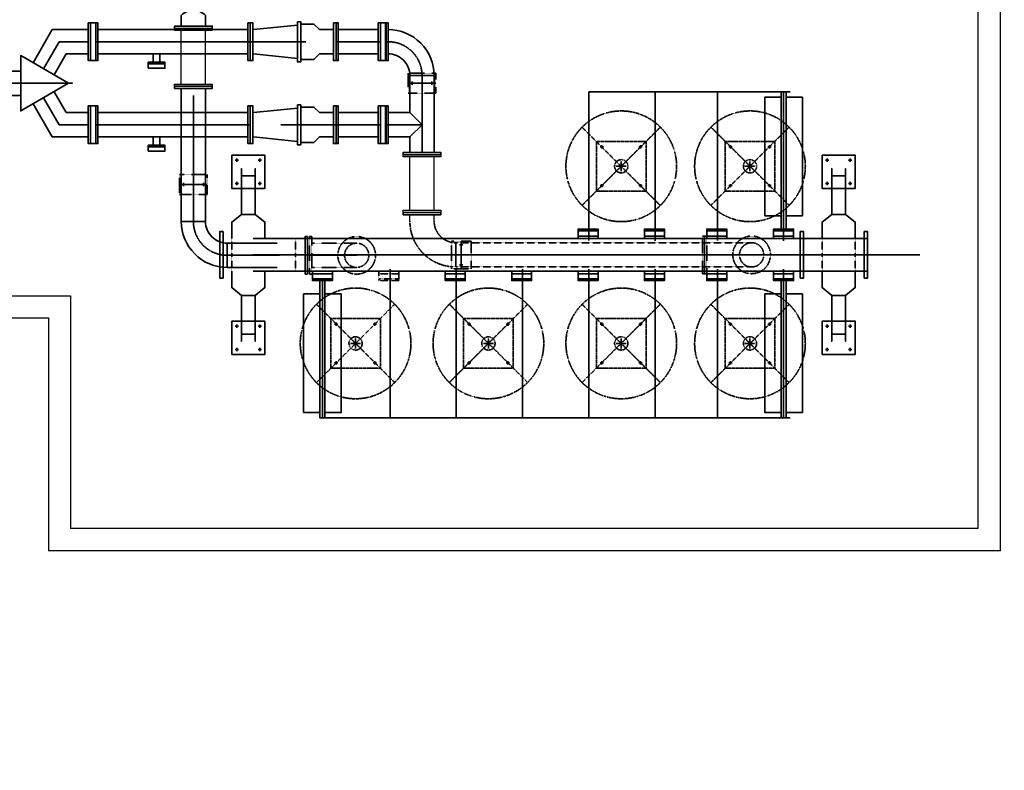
# Model space of a CAD drawing. Header units: inches. Extents: x -341304 to 31571016, y -692717 to 2132253.
# Tile 123 of 256: x 462364 to 471259, y -298440 to -291659. Entities that reach past the tile are written whole.
import ezdxf

# ---------------------------------------------------------------- set-up
doc = ezdxf.new("R2010")
doc.units = ezdxf.units.IN
doc.header["$MEASUREMENT"] = 0
for name, pattern in [('ACISOWELD', [3, 2, -1]), ('CENTER', [2, 1.25, -0.25, 0.25, -0.25]), ('DASHED', [0.75, 0.5, -0.25]), ('HIDDEN', [0.375, 0.25, -0.125])]:
    doc.linetypes.add(name, pattern=pattern)
doc.layers.add('TCE-ME-ROAD', color=244, linetype='Continuous')

# ---------------------------------------------------------------- blocks, each defined once
blk = doc.blocks.new('BTG Road')
at = {"layer": 'TCE-ME-ROAD'}
blk.add_arc((2717143.9, 568689.1), 12000, 180, 270, dxfattribs=at)
blk = doc.blocks.new('tyyyy')
at = {"color": 230, "ltscale": 100}
for p, q in [((-1255486, 581259.4), (-1255486, 591205.4)), ((-1255686, 581459.4), (-1255686, 591005.4)), ((-1274702.3, 583563.7), (-1263886.6, 583563.7)), ((-1263886.6, 583563.7), (-1263886.6, 581459.4)), ((-1274902.3, 583363.7), (-1264086.6, 583363.7)), ((-1264086.6, 583363.7), (-1264086.6, 581259.4)), ((-1255686, 581459.4), (-1263886.6, 581459.4)), ((-1255486, 581259.4), (-1264086.6, 581259.4))]:
    blk.add_line(p, q, dxfattribs=at)
at = {"color": 230, "lineweight": 35}
for p, q in [((-1264226.1, 585668.4), (-1264053.7, 585967)), ((-1264053.7, 585967), (-1263727, 585967)), ((-1263640, 585967), (-1262280, 585967)), ((-1262235, 585967), (-1261837.8, 586007.4)), ((-1261467.8, 585967), (-1261107.8, 585967)), ((-1261016.8, 585747.9), (-1261016.8, 585967)), ((-1264131.2, 585613.6), (-1263990.5, 585857.4)), ((-1264131.2, 585613.6), (-1263990.5, 585857.4)), ((-1264036.4, 585558.8), (-1263927.2, 585747.9)), ((-1263927.2, 585747.9), (-1263727, 585747.9)), ((-1263640, 585747.9), (-1262280, 585747.9)), ((-1263140, 585747.9), (-1263140, 585672.9)), ((-1263080, 585747.9), (-1263080, 585672.9)), ((-1262235, 585747.9), (-1261837.8, 585707.4)), ((-1261467.8, 585747.9), (-1261107.8, 585747.9)), ((-1264447, 585592), (-1264337, 585592)), ((-1260821.4, 585552.4), (-1260602.3, 585552.4)), ((-1260816.8, 585482.4), (-1260786.8, 585482.4)), ((-1260801.8, 585497.4), (-1260801.8, 585467.4)), ((-1260636.8, 585482.4), (-1260606.8, 585482.4)), ((-1260621.8, 585497.4), (-1260621.8, 585467.4)), ((-1264036.4, 585406), (-1263927.2, 585217)), ((-1257385.1, 585405.4), (-1259204.3, 585405.4)), ((-1264447, 585372.9), (-1264337, 585372.9)), ((-1264131.2, 585351.2), (-1263990.5, 585107.4)), ((-1264226.1, 585296.4), (-1264053.7, 584997.9)), ((-1263927.2, 585217), (-1263727, 585217)), ((-1263640, 585217), (-1262280, 585217)), ((-1262235, 585217), (-1261837.8, 585257.4)), ((-1261467.8, 585217), (-1261107.8, 585217)), ((-1261016.8, 585217), (-1260821.4, 585217)), ((-1260711.8, 585107.4), (-1260821.4, 585217)), ((-1260711.8, 585107.4), (-1260821.4, 584997.9)), ((-1264053.7, 584997.9), (-1263727, 584997.9)), ((-1263640, 584997.9), (-1262280, 584997.9)), ((-1263140, 584997.9), (-1263140, 584922.9)), ((-1263080, 584997.9), (-1263080, 584922.9)), ((-1262235, 584997.9), (-1261837.8, 584957.4)), ((-1261467.8, 584997.9), (-1261107.8, 584997.9)), ((-1261016.8, 584997.9), (-1260821.4, 584997.9)), ((-1260821.4, 584997.9), (-1260821.4, 584857.4)), ((-1259101.8, 584907.4), (-1259071.8, 584907.4)), ((-1259086.8, 584892.4), (-1259086.8, 584922.4)), ((-1258751.8, 584907.4), (-1258721.8, 584907.4)), ((-1258736.8, 584892.4), (-1258736.8, 584922.4)), ((-1257938.8, 584907.4), (-1257908.8, 584907.4)), ((-1257923.8, 584892.4), (-1257923.8, 584922.4)), ((-1257588.8, 584907.4), (-1257558.8, 584907.4)), ((-1257573.8, 584892.4), (-1257573.8, 584922.4)), ((-1262401, 584787.4), (-1262371, 584787.4)), ((-1262386, 584802.4), (-1262386, 584772.4)), ((-1262191, 584787.4), (-1262161, 584787.4)), ((-1262176, 584802.4), (-1262176, 584772.4)), ((-1257068, 584787.4), (-1257038, 584787.4)), ((-1257053, 584802.4), (-1257053, 584772.4)), ((-1256858, 584787.4), (-1256828, 584787.4)), ((-1256843, 584802.4), (-1256843, 584772.4)), ((-1262386, 584592.4), (-1262386, 584562.4)), ((-1262176, 584592.4), (-1262176, 584562.4)), ((-1257053, 584592.4), (-1257053, 584562.4)), ((-1256843, 584592.4), (-1256843, 584562.4)), ((-1262882, 584567.4), (-1262852, 584567.4)), ((-1262867, 584552.4), (-1262867, 584582.4)), ((-1262702, 584567.4), (-1262672, 584567.4)), ((-1262687, 584552.4), (-1262687, 584582.4)), ((-1262401, 584577.4), (-1262371, 584577.4)), ((-1262191, 584577.4), (-1262161, 584577.4)), ((-1259101.8, 584557.4), (-1259071.8, 584557.4)), ((-1259086.8, 584542.4), (-1259086.8, 584572.4)), ((-1258751.8, 584557.4), (-1258721.8, 584557.4)), ((-1258736.8, 584542.4), (-1258736.8, 584572.4)), ((-1257938.8, 584557.4), (-1257908.8, 584557.4)), ((-1257923.8, 584542.4), (-1257923.8, 584572.4)), ((-1257588.8, 584557.4), (-1257558.8, 584557.4)), ((-1257573.8, 584542.4), (-1257573.8, 584572.4)), ((-1257068, 584577.4), (-1257038, 584577.4)), ((-1256858, 584577.4), (-1256828, 584577.4)), ((-1262886.6, 584233.4), (-1262667.5, 584233.4)), ((-1262236.8, 584080.4), (-1256686, 584080.4)), ((-1262472, 583818.9), (-1262472, 584038)), ((-1260406.8, 583822.9), (-1260406.8, 584042)), ((-1260371.8, 584022.4), (-1260341.8, 584022.4)), ((-1260356.8, 584037.4), (-1260356.8, 584007.4)), ((-1260371.8, 583842.4), (-1260341.8, 583842.4)), ((-1260356.8, 583857.4), (-1260356.8, 583827.4)), ((-1262236.8, 583784.4), (-1256686, 583784.4)), ((-1262401, 583287.4), (-1262371, 583287.4)), ((-1262386, 583272.4), (-1262386, 583302.4)), ((-1262191, 583287.4), (-1262161, 583287.4)), ((-1262176, 583272.4), (-1262176, 583302.4)), ((-1261501.8, 583307.4), (-1261471.8, 583307.4)), ((-1261486.8, 583292.4), (-1261486.8, 583322.4)), ((-1261151.8, 583307.4), (-1261121.8, 583307.4)), ((-1261136.8, 583292.4), (-1261136.8, 583322.4)), ((-1260301.8, 583307.4), (-1260271.8, 583307.4)), ((-1260286.8, 583292.4), (-1260286.8, 583322.4)), ((-1259951.8, 583307.4), (-1259921.8, 583307.4)), ((-1259936.8, 583292.4), (-1259936.8, 583322.4)), ((-1259101.8, 583307.4), (-1259071.8, 583307.4)), ((-1259086.8, 583292.4), (-1259086.8, 583322.4)), ((-1258751.8, 583307.4), (-1258721.8, 583307.4)), ((-1258736.8, 583292.4), (-1258736.8, 583322.4)), ((-1257938.8, 583307.4), (-1257908.8, 583307.4)), ((-1257923.8, 583292.4), (-1257923.8, 583322.4)), ((-1257588.8, 583307.4), (-1257558.8, 583307.4)), ((-1257573.8, 583292.4), (-1257573.8, 583322.4)), ((-1257068, 583287.4), (-1257038, 583287.4)), ((-1257053, 583272.4), (-1257053, 583302.4)), ((-1256858, 583287.4), (-1256828, 583287.4)), ((-1256843, 583272.4), (-1256843, 583302.4)), ((-1262401, 583077.4), (-1262371, 583077.4)), ((-1262386, 583062.4), (-1262386, 583092.4)), ((-1262191, 583077.4), (-1262161, 583077.4)), ((-1262176, 583062.4), (-1262176, 583092.4)), ((-1257068, 583077.4), (-1257038, 583077.4)), ((-1257053, 583062.4), (-1257053, 583092.4)), ((-1256858, 583077.4), (-1256828, 583077.4)), ((-1256843, 583062.4), (-1256843, 583092.4)), ((-1261501.8, 582957.4), (-1261471.8, 582957.4)), ((-1261486.8, 582942.4), (-1261486.8, 582972.4)), ((-1261151.8, 582957.4), (-1261121.8, 582957.4)), ((-1261136.8, 582942.4), (-1261136.8, 582972.4)), ((-1260301.8, 582957.4), (-1260271.8, 582957.4)), ((-1260286.8, 582942.4), (-1260286.8, 582972.4)), ((-1259951.8, 582957.4), (-1259921.8, 582957.4)), ((-1259936.8, 582942.4), (-1259936.8, 582972.4)), ((-1259101.8, 582957.4), (-1259071.8, 582957.4)), ((-1259086.8, 582942.4), (-1259086.8, 582972.4)), ((-1258751.8, 582957.4), (-1258721.8, 582957.4)), ((-1258736.8, 582942.4), (-1258736.8, 582972.4)), ((-1257938.8, 582957.4), (-1257908.8, 582957.4)), ((-1257923.8, 582942.4), (-1257923.8, 582972.4)), ((-1257588.8, 582957.4), (-1257558.8, 582957.4)), ((-1257573.8, 582942.4), (-1257573.8, 582972.4)), ((-1261588.8, 582459.4), (-1257385.1, 582459.4))]:
    blk.add_line(p, q, dxfattribs=at)
at = {"color": 230, "lineweight": 30}
for p, q in [((-1262886.6, 585475.6), (-1262886.6, 585958.4)), ((-1262667.5, 585475.6), (-1262667.5, 585958.4)), ((-1260821.4, 584334.6), (-1260821.4, 584817.4)), ((-1260602.3, 584334.6), (-1260602.3, 584817.4))]:
    blk.add_line(p, q, dxfattribs=at)
at = {"color": 230, "linetype": 'CENTER', "lineweight": 35}
for p, q in [((-1263990.5, 585857.4), (-1263727, 585857.4)), ((-1263990.5, 585857.4), (-1263727, 585857.4)), ((-1263660, 585857.4), (-1262260, 585857.4)), ((-1262260, 585857.4), (-1261760, 585857.4)), ((-1261487.8, 585857.4), (-1261087.8, 585857.4)), ((-1260711.8, 585392.4), (-1260711.8, 585572.4)), ((-1265237.6, 585482.4), (-1263865.9, 585482.4)), ((-1260836.8, 585482.4), (-1260586.8, 585482.4)), ((-1259204.3, 584060.6), (-1259204.3, 585405.4)), ((-1258605.5, 584059.6), (-1258605.5, 585405.4)), ((-1258043.7, 584060.6), (-1258043.7, 585405.4)), ((-1257445, 584059.6), (-1257445, 585405.4)), ((-1257445, 584165.4), (-1257445, 585405.4)), ((-1263990.5, 585107.4), (-1263727, 585107.4)), ((-1263660, 585107.4), (-1262260, 585107.4)), ((-1261987.8, 585107.4), (-1261487.8, 585107.4)), ((-1261487.8, 585107.4), (-1261087.8, 585107.4)), ((-1261036.8, 585107.4), (-1260711.8, 585107.4)), ((-1258911.8, 584687.3), (-1258911.8, 584777.6)), ((-1257748.8, 584687.3), (-1257748.8, 584777.6)), ((-1258957, 584732.4), (-1258866.7, 584732.4)), ((-1257793.9, 584732.4), (-1257703.6, 584732.4)), ((-1262777, 584657.4), (-1262777, 584477.4)), ((-1262902, 584567.4), (-1262652, 584567.4)), ((-1260356.8, 584057.4), (-1260356.8, 583807.4)), ((-1262236.8, 583932.4), (-1256215.5, 583932.4)), ((-1261726.8, 583928.4), (-1261301.8, 583928.4)), ((-1260266.8, 583932.4), (-1260446.8, 583932.4)), ((-1261000.5, 583804.3), (-1261000.5, 582459.4)), ((-1260401.8, 583804.3), (-1260401.8, 582459.4)), ((-1259803, 583804.3), (-1259803, 582459.4)), ((-1259204.3, 583804.3), (-1259204.3, 582459.4)), ((-1258605.5, 583804.3), (-1258605.5, 582459.4)), ((-1258043.7, 583804.3), (-1258043.7, 582459.4)), ((-1257445, 583804.3), (-1257445, 582459.4)), ((-1261611.8, 583699.4), (-1261611.8, 582459.4)), ((-1257445, 583699.4), (-1257445, 582459.4)), ((-1261311.8, 583087.3), (-1261311.8, 583177.6)), ((-1260111.8, 583087.3), (-1260111.8, 583177.6)), ((-1258911.8, 583087.3), (-1258911.8, 583177.6)), ((-1257748.8, 583087.3), (-1257748.8, 583177.6)), ((-1261357, 583132.4), (-1261266.7, 583132.4)), ((-1260157, 583132.4), (-1260066.7, 583132.4)), ((-1258957, 583132.4), (-1258866.7, 583132.4)), ((-1257793.9, 583132.4), (-1257703.6, 583132.4))]:
    blk.add_line(p, q, dxfattribs=at)
at = {"color": 230, "linetype": 'HIDDEN', "lineweight": 35, "ltscale": 0.5}
for p, q in [((-1258558.3, 585086), (-1259265.4, 584378.9)), ((-1258558.3, 584378.9), (-1259265.4, 585086)), ((-1257395.2, 585086), (-1258102.3, 584378.9)), ((-1257395.2, 584378.9), (-1258102.3, 585086)), ((-1260958.3, 583486), (-1261665.4, 582778.9)), ((-1260958.3, 582778.9), (-1261665.4, 583486)), ((-1259758.3, 583486), (-1260465.4, 582778.9)), ((-1259758.3, 582778.9), (-1260465.4, 583486)), ((-1258558.3, 583486), (-1259265.4, 582778.9)), ((-1258558.3, 582778.9), (-1259265.4, 583486)), ((-1257395.2, 583486), (-1258102.3, 582778.9)), ((-1257395.2, 582778.9), (-1258102.3, 583486))]:
    blk.add_line(p, q, dxfattribs=at)
at = {"color": 230, "linetype": 'DASHED', "lineweight": 35}
for p, q in [((-1262902, 584657.4), (-1262902, 584477.4)), ((-1262652, 584657.4), (-1262902, 584657.4)), ((-1262652, 584477.4), (-1262652, 584657.4)), ((-1262902, 584477.4), (-1262652, 584477.4)), ((-1261706.8, 584038), (-1261301.8, 584038)), ((-1261706.8, 583818.9), (-1261301.8, 583818.9))]:
    blk.add_line(p, q, dxfattribs=at)
at = {"color": 230, "linetype": 'ACISOWELD', "lineweight": 30}
for p, q in [((-1260821.4, 584237.4), (-1260821.4, 584294.6)), ((-1260602.3, 584231.4), (-1260602.3, 584294.6))]:
    blk.add_line(p, q, dxfattribs=at)
at = {"color": 230, "linetype": 'HIDDEN', "lineweight": 35}
for p, q in [((-1262431, 583932.4), (-1262431, 584080.4)), ((-1261854.8, 583932.4), (-1261854.8, 584080.4)), ((-1257098, 583932.4), (-1257098, 584080.4)), ((-1256798, 583932.4), (-1256798, 584080.4)), ((-1262431, 583932.4), (-1262431, 583784.4)), ((-1261854.8, 583932.4), (-1261854.8, 583784.4)), ((-1257098, 583932.4), (-1257098, 583784.4)), ((-1256798, 583932.4), (-1256798, 583784.4))]:
    blk.add_line(p, q, dxfattribs=at)
at = {"color": 230, "lineweight": 35}
for points in [[(-1262886.6, 585998.4), (-1262886.6, 586095.9, -0.414214), (-1262667.5, 586095.9), (-1262667.5, 586095.9), (-1262667.5, 585998.4)], [(-1261016.8, 585967), (-1261016.8, 585967, -0.414214), (-1260602.3, 585552.4), (-1260602.3, 584857.4)], [(-1261016.8, 585747.9), (-1261016.8, 585747.9, -0.414214), (-1260821.4, 585552.4), (-1260821.4, 585217)], [(-1262886.6, 585435.6), (-1262886.6, 584233.4, 0.414214), (-1262472, 583818.9), (-1262019, 583818.9)], [(-1262667.5, 585435.6), (-1262667.5, 584233.4, 0.414214), (-1262472, 584038), (-1262019, 584038)]]:
    blk.add_lwpolyline(points, format="xyb", dxfattribs=at)
for points in [[(-1263727, 586027.4), (-1263707, 586027.4), (-1263707, 585687.4), (-1263727, 585687.4)], [(-1263707, 586027.4), (-1263660, 586027.4), (-1263660, 585687.4), (-1263707, 585687.4)], [(-1263660, 586027.4), (-1263640, 586027.4), (-1263640, 585687.4), (-1263660, 585687.4)], [(-1262284, 586027.4), (-1262264, 586027.4), (-1262264, 585687.4), (-1262284, 585687.4)], [(-1262264, 586027.4), (-1262239, 586027.4), (-1262239, 585687.4), (-1262264, 585687.4)], [(-1261837.8, 586037.4), (-1261807.8, 586037.4), (-1261807.8, 585677.4), (-1261837.8, 585677.4)], [(-1261512.8, 586027.4), (-1261487.8, 586027.4), (-1261487.8, 585687.4), (-1261512.8, 585687.4)], [(-1261487.8, 586027.4), (-1261467.8, 586027.4), (-1261467.8, 585687.4), (-1261487.8, 585687.4)], [(-1261107.8, 586027.4), (-1261087.8, 586027.4), (-1261087.8, 585687.4), (-1261107.8, 585687.4)], [(-1261087.8, 586027.4), (-1261040.8, 586027.4), (-1261040.8, 585687.4), (-1261087.8, 585687.4)], [(-1261036.8, 585687.4), (-1261016.8, 585687.4), (-1261016.8, 586027.4), (-1261036.8, 586027.4)], [(-1262947, 585978.4), (-1262947, 585998.4), (-1262607, 585998.4), (-1262607, 585978.4)], [(-1263904, 585482.4), (-1264337, 585232.4), (-1264337, 585732.4)], [(-1263904, 585482.4), (-1264337, 585232.4), (-1264337, 585732.4)], [(-1263185, 585657.9), (-1263185, 585672.9), (-1263035, 585672.9), (-1263035, 585657.9)], [(-1263185, 585617.9), (-1263185, 585657.9), (-1263035, 585657.9), (-1263035, 585617.9)], [(-1262947, 585435.6), (-1262947, 585455.6), (-1262607, 585455.6), (-1262607, 585435.6)], [(-1263727, 585277.4), (-1263707, 585277.4), (-1263707, 584937.4), (-1263727, 584937.4)], [(-1263707, 585277.4), (-1263660, 585277.4), (-1263660, 584937.4), (-1263707, 584937.4)], [(-1263660, 585277.4), (-1263640, 585277.4), (-1263640, 584937.4), (-1263660, 584937.4)], [(-1262284, 585277.4), (-1262264, 585277.4), (-1262264, 584937.4), (-1262284, 584937.4)], [(-1262264, 585277.4), (-1262239, 585277.4), (-1262239, 584937.4), (-1262264, 584937.4)], [(-1261837.8, 585287.4), (-1261807.8, 585287.4), (-1261807.8, 584927.4), (-1261837.8, 584927.4)], [(-1261512.8, 585277.4), (-1261487.8, 585277.4), (-1261487.8, 584937.4), (-1261512.8, 584937.4)], [(-1261487.8, 585277.4), (-1261467.8, 585277.4), (-1261467.8, 584937.4), (-1261487.8, 584937.4)], [(-1261107.8, 585277.4), (-1261087.8, 585277.4), (-1261087.8, 584937.4), (-1261107.8, 584937.4)], [(-1261087.8, 585277.4), (-1261040.8, 585277.4), (-1261040.8, 584937.4), (-1261087.8, 584937.4)], [(-1261036.8, 584937.4), (-1261016.8, 584937.4), (-1261016.8, 585277.4), (-1261036.8, 585277.4)], [(-1263185, 584907.9), (-1263185, 584922.9), (-1263035, 584922.9), (-1263035, 584907.9)], [(-1263185, 584867.9), (-1263185, 584907.9), (-1263035, 584907.9), (-1263035, 584867.9)], [(-1260881.8, 584837.4), (-1260881.8, 584857.4), (-1260541.8, 584857.4), (-1260541.8, 584837.4)], [(-1262431, 584832.4), (-1262131, 584832.4), (-1262131, 584532.4), (-1262431, 584532.4)], [(-1257098, 584832.4), (-1256798, 584832.4), (-1256798, 584532.4), (-1257098, 584532.4)], [(-1260881.8, 584294.6), (-1260881.8, 584314.6), (-1260541.8, 584314.6), (-1260541.8, 584294.6)], [(-1262509, 584142.4), (-1262539, 584142.4), (-1262539, 583722.4), (-1262509, 583722.4)], [(-1262509, 583722.4), (-1262539, 583722.4), (-1262539, 584142.4), (-1262509, 584142.4)], [(-1261746.8, 584098.4), (-1261766.8, 584098.4), (-1261766.8, 583758.4), (-1261746.8, 583758.4)], [(-1257264, 583722.4), (-1257294, 583722.4), (-1257294, 584142.4), (-1257264, 584142.4)], [(-1257264, 584142.4), (-1257294, 584142.4), (-1257294, 583722.4), (-1257264, 583722.4)], [(-1256716, 583722.4), (-1256686, 583722.4), (-1256686, 584142.4), (-1256716, 584142.4)], [(-1262431, 583032.4), (-1262131, 583032.4), (-1262131, 583332.4), (-1262431, 583332.4)], [(-1257098, 583032.4), (-1256798, 583032.4), (-1256798, 583332.4), (-1257098, 583332.4)]]:
    blk.add_lwpolyline(points, close=True, dxfattribs=at)
for points in [[(-1261807.8, 586017.4), (-1261687.8, 586017.4), (-1261637.8, 585967), (-1261512.8, 585967)], [(-1261807.8, 585697.4), (-1261687.8, 585697.4), (-1261637.8, 585747.9), (-1261512.8, 585747.9)], [(-1257468, 584165.4), (-1257468, 585405.4), (-1257422, 585405.4), (-1257422, 584165.4)], [(-1257468, 584285.4), (-1257615, 584285.4), (-1257615, 585355.4), (-1257468, 585355.4)], [(-1257422, 585355.4), (-1257275, 585355.4), (-1257275, 584285.4), (-1257422, 584285.4)], [(-1261807.8, 585267.4), (-1261687.8, 585267.4), (-1261637.8, 585217), (-1261512.8, 585217)], [(-1261807.8, 584947.4), (-1261687.8, 584947.4), (-1261637.8, 584997.9), (-1261512.8, 584997.9)], [(-1262343.5, 584298.4), (-1262343.5, 584712.4), (-1262343.5, 584647.4), (-1262218.5, 584647.4), (-1262218.5, 584712.4), (-1262218.5, 584298.4)], [(-1257010.5, 584298.4), (-1257010.5, 584712.4), (-1257010.5, 584647.4), (-1256885.5, 584647.4), (-1256885.5, 584712.4), (-1256885.5, 584298.4)], [(-1262431, 584080.4), (-1262431, 584228.4), (-1262343.5, 584298.4), (-1262218.5, 584298.4), (-1262131, 584228.4), (-1262131, 584080.4)], [(-1257098, 584080.4), (-1257098, 584228.4), (-1257010.5, 584298.4), (-1256885.5, 584298.4), (-1256798, 584228.4), (-1256798, 584080.4)], [(-1259121.8, 584080.4), (-1259121.8, 584165.4), (-1259301.8, 584165.4), (-1259301.8, 584080.4), (-1259121.8, 584080.4), (-1259121.8, 584102.4), (-1259301.8, 584102.4), (-1259301.8, 584149.4), (-1259121.8, 584149.4)], [(-1258521.8, 584080.4), (-1258521.8, 584165.4), (-1258701.8, 584165.4), (-1258701.8, 584080.4), (-1258521.8, 584080.4), (-1258521.8, 584102.4), (-1258701.8, 584102.4), (-1258701.8, 584149.4), (-1258521.8, 584149.4)], [(-1257958.8, 584080.4), (-1257958.8, 584165.4), (-1258138.8, 584165.4), (-1258138.8, 584080.4), (-1257958.8, 584080.4), (-1257958.8, 584102.4), (-1258138.8, 584102.4), (-1258138.8, 584149.4), (-1257958.8, 584149.4)], [(-1257355, 584080.4), (-1257355, 584165.4), (-1257535, 584165.4), (-1257535, 584080.4), (-1257355, 584080.4), (-1257355, 584102.4), (-1257535, 584102.4), (-1257535, 584149.4), (-1257355, 584149.4)], [(-1262431, 583784.4), (-1262431, 583636.4), (-1262343.5, 583566.4), (-1262218.5, 583566.4), (-1262131, 583636.4), (-1262131, 583784.4)], [(-1261701.8, 583784.4), (-1261701.8, 583699.4), (-1261521.8, 583699.4), (-1261521.8, 583784.4), (-1261701.8, 583784.4), (-1261701.8, 583762.4), (-1261521.8, 583762.4), (-1261521.8, 583715.4), (-1261701.8, 583715.4)], [(-1260501.8, 583784.4), (-1260501.8, 583699.4), (-1260321.8, 583699.4), (-1260321.8, 583784.4), (-1260501.8, 583784.4), (-1260501.8, 583762.4), (-1260321.8, 583762.4), (-1260321.8, 583715.4), (-1260501.8, 583715.4)], [(-1259901.8, 583784.4), (-1259901.8, 583699.4), (-1259721.8, 583699.4), (-1259721.8, 583784.4), (-1259901.8, 583784.4), (-1259901.8, 583762.4), (-1259721.8, 583762.4), (-1259721.8, 583715.4), (-1259901.8, 583715.4)], [(-1259301.8, 583784.4), (-1259301.8, 583699.4), (-1259121.8, 583699.4), (-1259121.8, 583784.4), (-1259301.8, 583784.4), (-1259301.8, 583762.4), (-1259121.8, 583762.4), (-1259121.8, 583715.4), (-1259301.8, 583715.4)], [(-1258701.8, 583784.4), (-1258701.8, 583699.4), (-1258521.8, 583699.4), (-1258521.8, 583784.4), (-1258701.8, 583784.4), (-1258701.8, 583762.4), (-1258521.8, 583762.4), (-1258521.8, 583715.4), (-1258701.8, 583715.4)], [(-1258138.8, 583784.4), (-1258138.8, 583699.4), (-1257958.8, 583699.4), (-1257958.8, 583784.4), (-1258138.8, 583784.4), (-1258138.8, 583762.4), (-1257958.8, 583762.4), (-1257958.8, 583715.4), (-1258138.8, 583715.4)], [(-1257535, 583784.4), (-1257535, 583699.4), (-1257355, 583699.4), (-1257355, 583784.4), (-1257535, 583784.4), (-1257535, 583762.4), (-1257355, 583762.4), (-1257355, 583715.4), (-1257535, 583715.4)], [(-1257098, 583784.4), (-1257098, 583636.4), (-1257010.5, 583566.4), (-1256885.5, 583566.4), (-1256798, 583636.4), (-1256798, 583784.4)], [(-1261588.8, 583699.4), (-1261588.8, 582459.4), (-1261634.8, 582459.4), (-1261634.8, 583699.4)], [(-1257422, 583699.4), (-1257422, 582459.4), (-1257468, 582459.4), (-1257468, 583699.4)], [(-1262343.5, 583566.4), (-1262343.5, 583152.4), (-1262343.5, 583217.4), (-1262218.5, 583217.4), (-1262218.5, 583152.4), (-1262218.5, 583566.4)], [(-1261634.8, 582509.4), (-1261781.8, 582509.4), (-1261781.8, 583579.4), (-1261634.8, 583579.4)], [(-1261588.8, 583579.4), (-1261441.8, 583579.4), (-1261441.8, 582509.4), (-1261588.8, 582509.4)], [(-1257468, 582509.4), (-1257615, 582509.4), (-1257615, 583579.4), (-1257468, 583579.4)], [(-1257422, 583579.4), (-1257275, 583579.4), (-1257275, 582509.4), (-1257422, 582509.4)], [(-1257010.5, 583566.4), (-1257010.5, 583152.4), (-1257010.5, 583217.4), (-1256885.5, 583217.4), (-1256885.5, 583152.4), (-1256885.5, 583566.4)]]:
    blk.add_lwpolyline(points, dxfattribs=at)
at = {"color": 230, "lineweight": 30}
for points in [[(-1262947, 585958.4), (-1262947, 585978.4), (-1262607, 585978.4), (-1262607, 585958.4)], [(-1262947, 585455.6), (-1262947, 585475.6), (-1262607, 585475.6), (-1262607, 585455.6)], [(-1260881.8, 584817.4), (-1260881.8, 584837.4), (-1260541.8, 584837.4), (-1260541.8, 584817.4)], [(-1260881.8, 584314.6), (-1260881.8, 584334.6), (-1260541.8, 584334.6), (-1260541.8, 584314.6)]]:
    blk.add_lwpolyline(points, close=True, dxfattribs=at)
at = {"color": 230, "linetype": 'CENTER', "lineweight": 35}
for points in [[(-1261036.8, 585857.4), (-1261016.8, 585857.4, -0.414214), (-1260711.8, 585552.4), (-1260711.8, 584857.4)], [(-1262777, 585372.4), (-1262777, 584233.4, 0.414214), (-1262472, 583928.4), (-1261999, 583928.4)]]:
    blk.add_lwpolyline(points, format="xyb", dxfattribs=at)
at = {"color": 230, "linetype": 'DASHED', "lineweight": 35}
for points in [[(-1260836.8, 585392.4), (-1260836.8, 585572.4), (-1260586.8, 585572.4), (-1260586.8, 585392.4)], [(-1261726.8, 584098.4), (-1261706.8, 584098.4), (-1261706.8, 583758.4), (-1261726.8, 583758.4)], [(-1260266.8, 584057.4), (-1260446.8, 584057.4), (-1260446.8, 583807.4), (-1260266.8, 583807.4)], [(-1258179, 584102.4), (-1258159, 584102.4), (-1258159, 583762.4), (-1258179, 583762.4)], [(-1258159, 584102.4), (-1258139, 584102.4), (-1258139, 583762.4), (-1258159, 583762.4)]]:
    blk.add_lwpolyline(points, close=True, dxfattribs=at)
at = {"color": 230, "linetype": 'HIDDEN', "lineweight": 35, "ltscale": 0.5}
for points in [[(-1259136.8, 584507.4), (-1258686.8, 584507.4), (-1258686.8, 584957.4), (-1259136.8, 584957.4)], [(-1257973.8, 584507.4), (-1257523.8, 584507.4), (-1257523.8, 584957.4), (-1257973.8, 584957.4)], [(-1261536.8, 582907.4), (-1261086.8, 582907.4), (-1261086.8, 583357.4), (-1261536.8, 583357.4)], [(-1260336.8, 582907.4), (-1259886.8, 582907.4), (-1259886.8, 583357.4), (-1260336.8, 583357.4)], [(-1259136.8, 582907.4), (-1258686.8, 582907.4), (-1258686.8, 583357.4), (-1259136.8, 583357.4)], [(-1257973.8, 582907.4), (-1257523.8, 582907.4), (-1257523.8, 583357.4), (-1257973.8, 583357.4)]]:
    blk.add_lwpolyline(points, close=True, dxfattribs=at)
at = {"color": 230, "linetype": 'HIDDEN', "lineweight": 35}
for points in [[(-1260821.4, 584231.4), (-1260821.4, 584237.4, 0.414214), (-1260406.8, 583822.9), (-1257697.1, 583822.9)], [(-1260602.3, 584231.4), (-1260602.3, 584237.4, 0.414214), (-1260406.8, 584042), (-1257697.1, 584042)]]:
    blk.add_lwpolyline(points, format="xyb", dxfattribs=at)
blk.add_lwpolyline([(-1261101.8, 583784.4), (-1261101.8, 583699.4), (-1260921.8, 583699.4), (-1260921.8, 583784.4), (-1261101.8, 583784.4), (-1261101.8, 583762.4), (-1260921.8, 583762.4), (-1260921.8, 583715.4), (-1261101.8, 583715.4)], dxfattribs=at)
at = {"color": 230, "linetype": 'HIDDEN', "lineweight": 35, "ltscale": 0.5}
for centre in [(-1258911.8, 584732.4), (-1257748.8, 584732.4), (-1261311.8, 583132.4), (-1260111.8, 583132.4), (-1258911.8, 583132.4), (-1257748.8, 583132.4)]:
    blk.add_circle(centre, 60, dxfattribs=at)
at = {"color": 230, "linetype": 'DASHED', "lineweight": 35}
for centre, radius in [((-1261301.8, 583928.4), 170), ((-1257734, 583932.4), 170), ((-1261301.8, 583928.4), 109.5), ((-1257734, 583932.4), 109.5)]:
    blk.add_circle(centre, radius, dxfattribs=at)
at = {"color": 230, "linetype": 'HIDDEN', "lineweight": 35, "ltscale": 0.5}
for centre, start, end in [((-1258911.8, 584732.4), 346.44567, 193.55433), ((-1257748.8, 584732.4), 346.44567, 193.55433), ((-1258911.8, 584732.4), 195.41936, 344.58064), ((-1257748.8, 584732.4), 195.41936, 344.58064), ((-1261311.8, 583132.4), 15.41936, 164.58064), ((-1260111.8, 583132.4), 15.41936, 164.58064), ((-1258911.8, 583132.4), 15.41936, 164.58064), ((-1257748.8, 583132.4), 15.41936, 164.58064), ((-1261311.8, 583132.4), 166.44567, 13.55433), ((-1260111.8, 583132.4), 166.44567, 13.55433), ((-1258911.8, 583132.4), 166.44567, 13.55433), ((-1257748.8, 583132.4), 166.44567, 13.55433)]:
    blk.add_arc(centre, 500, start, end, dxfattribs=at)
blk = doc.blocks.new('GT REV-02')
at = {"color": 7}
blk.add_blockref('tyyyy', (293560.3, -564041.7), dxfattribs=at)

msp = doc.modelspace()

# ---------------------------------------------------------------- block references
at = {"color": 230}
msp.add_blockref('GT REV-02', (1433150.1, -313674.2, 96251.3), dxfattribs=at)
at = {"layer": 'TCE-ME-ROAD', "rotation": 90}
msp.add_blockref('BTG Road', (1037228.5, -3013877.5), dxfattribs=at)

doc.saveas('drawing.dxf')
